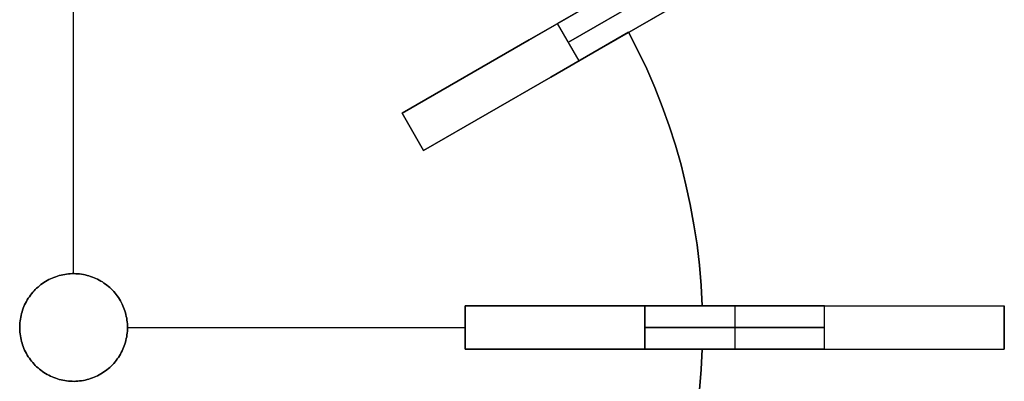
# Model space of a CAD drawing. Header units: millimetres. Extents: x 161 to 3923, y -487 to 1291.
# Tile 24 of 40: x 2432 to 2706, y 279 to 380. Entities that reach past the tile are written whole.
import ezdxf

# ---------------------------------------------------------------- set-up
doc = ezdxf.new("R2010")
doc.units = ezdxf.units.MM
doc.layers.add('Predeterminada', color=7, linetype='Continuous')

msp = doc.modelspace()

# ---------------------------------------------------------------- linework, layer by layer
at = {"layer": 'Predeterminada', "color": 254, "true_color": 0xf3e5b7}
for points in [[(2538.54, 353.62), (2668.45, 428.62)], [(2544.54, 343.23), (2674.45, 418.23)], [(2447.14, 308.92), (2447.14, 402.92)], [(2447.14, 308.92), (2447.14, 402.92)], [(2625.14, 403.62), (2581.84, 378.62)], [(2581.84, 378.62), (2625.14, 403.62)], [(2628.14, 398.42), (2584.84, 373.42)], [(2584.84, 373.42), (2628.14, 398.42)], [(2587.84, 368.23), (2631.14, 393.23)], [(2631.14, 393.23), (2587.84, 368.23)], [(2595.61, 386.57), (2573.94, 374.06)], [(2573.94, 374.06), (2595.61, 386.57)], [(2587.84, 368.23), (2581.84, 378.62)], [(2587.84, 368.23), (2581.84, 378.62)], [(2579.94, 363.67), (2601.61, 376.18)], [(2601.61, 376.18), (2579.94, 363.67)], [(2601.61, 376.18), (2604.2, 371.11), (2606.63, 365.97), (2608.88, 360.75), (2610.97, 355.46), (2612.88, 350.1), (2614.62, 344.69), (2616.18, 339.22), (2617.56, 333.7), (2618.77, 328.14), (2619.79, 322.55), (2620.63, 316.92), (2621.28, 311.27), (2621.75, 305.6), (2622.04, 299.92)], [(2622.04, 299.92), (2621.75, 305.6), (2621.28, 311.27), (2620.63, 316.92), (2619.79, 322.55), (2618.77, 328.14), (2617.56, 333.7), (2616.18, 339.22), (2614.62, 344.69), (2612.88, 350.1), (2610.97, 355.46), (2608.88, 360.75), (2606.63, 365.97), (2604.2, 371.11), (2601.61, 376.18)], [(2601.61, 376.18), (2604.2, 371.11), (2606.63, 365.97), (2608.88, 360.75), (2610.97, 355.46), (2612.88, 350.1), (2614.62, 344.69), (2616.18, 339.22), (2617.56, 333.7), (2618.77, 328.14), (2619.79, 322.55), (2620.63, 316.92), (2621.28, 311.27), (2621.75, 305.6), (2622.04, 299.92)], [(2573.94, 374.06), (2538.54, 353.62)], [(2538.54, 353.62), (2573.94, 374.06)], [(2544.54, 343.23), (2579.94, 363.67)], [(2579.94, 363.67), (2544.54, 343.23)], [(2538.54, 353.62), (2544.54, 343.23)], [(2544.54, 343.23), (2538.54, 353.62)], [(2544.54, 343.23), (2538.54, 353.62)], [(2538.54, 353.62), (2544.54, 343.23)], [(2538.54, 353.62), (2544.54, 343.23)], [(2538.54, 353.62), (2544.54, 343.23)], [(2538.54, 353.62), (2544.54, 343.23)], [(2556.14, 299.92), (2556.14, 287.92)], [(2556.14, 287.92), (2556.14, 299.92)], [(2556.14, 299.92), (2556.14, 287.92)], [(2556.14, 299.92), (2556.14, 287.92)], [(2597.02, 299.92), (2556.14, 299.92)], [(2556.14, 299.92), (2597.02, 299.92)], [(2556.14, 299.92), (2556.14, 287.92)], [(2556.14, 299.92), (2556.14, 287.92)], [(2556.14, 299.92), (2706.14, 299.92)], [(2622.04, 299.92), (2597.02, 299.92)], [(2597.02, 299.92), (2622.04, 299.92)], [(2656.14, 299.92), (2606.14, 299.92)], [(2606.14, 299.92), (2656.14, 299.92)], [(2606.14, 299.92), (2606.14, 287.92)], [(2606.14, 287.92), (2606.14, 299.92)], [(2631.14, 299.92), (2631.14, 287.92)], [(2631.14, 299.92), (2631.14, 287.92)], [(2656.14, 287.92), (2656.14, 299.92)], [(2656.14, 287.92), (2656.14, 299.92)], [(2706.14, 287.92), (2706.14, 299.92)], [(2706.14, 287.92), (2706.14, 299.92)], [(2706.14, 299.92), (2706.14, 287.92)], [(2462.14, 293.92), (2556.14, 293.92)], [(2462.14, 293.92), (2556.14, 293.92)], [(2656.14, 293.92), (2606.14, 293.92)], [(2606.14, 293.92), (2656.14, 293.92)], [(2556.14, 287.92), (2597.02, 287.92)], [(2597.02, 287.92), (2556.14, 287.92)], [(2556.14, 287.92), (2706.14, 287.92)], [(2597.02, 287.92), (2622.04, 287.92)], [(2622.04, 287.92), (2597.02, 287.92)], [(2622.04, 287.92), (2621.75, 282.24), (2621.28, 276.58), (2620.63, 270.93), (2619.79, 265.3), (2618.77, 259.71), (2617.56, 254.15), (2616.18, 248.63), (2614.62, 243.16), (2612.88, 237.75), (2610.97, 232.39), (2608.88, 227.1), (2606.63, 221.88), (2604.2, 216.73), (2601.61, 211.67)], [(2601.61, 211.67), (2604.2, 216.73), (2606.63, 221.88), (2608.88, 227.1), (2610.97, 232.39), (2612.88, 237.75), (2614.62, 243.16), (2616.18, 248.63), (2617.56, 254.15), (2618.77, 259.71), (2619.79, 265.3), (2620.63, 270.93), (2621.28, 276.58), (2621.75, 282.24), (2622.04, 287.92)], [(2622.04, 287.92), (2621.75, 282.24), (2621.28, 276.58), (2620.63, 270.93), (2619.79, 265.3), (2618.77, 259.71), (2617.56, 254.15), (2616.18, 248.63), (2614.62, 243.16), (2612.88, 237.75), (2610.97, 232.39), (2608.88, 227.1), (2606.63, 221.88), (2604.2, 216.73), (2601.61, 211.67)], [(2606.14, 287.92), (2656.14, 287.92)], [(2656.14, 287.92), (2606.14, 287.92)]]:
    msp.add_lwpolyline(points, dxfattribs=at)
at = {"layer": 'Predeterminada', "color": 254, "true_color": 0xf3e5b7, "extrusion": (-0.5, 0.866025, 2.4074e-14)}
msp.add_lwpolyline([(-2375.25, 871.79), (-2375.28, 870.08), (-2375.37, 868.38), (-2375.51, 866.68), (-2375.72, 864.98), (-2375.98, 863.29), (-2376.3, 861.62), (-2376.67, 859.95), (-2377.11, 858.3), (-2377.59, 856.66), (-2378.14, 855.05), (-2378.74, 853.45), (-2379.39, 851.87), (-2380.1, 850.32), (-2380.86, 848.79), (-2381.67, 847.28), (-2382.53, 845.81), (-2383.44, 844.37), (-2384.4, 842.96), (-2385.41, 841.58), (-2386.47, 840.24), (-2387.57, 838.93), (-2388.71, 837.66), (-2389.9, 836.43), (-2391.12, 835.25), (-2392.39, 834.1), (-2393.7, 833), (-2395.04, 831.95), (-2396.42, 830.94), (-2397.83, 829.98), (-2399.27, 829.07), (-2400.75, 828.21), (-2402.25, 827.4), (-2403.78, 826.64), (-2405.33, 825.93), (-2406.91, 825.28), (-2408.51, 824.68), (-2410.13, 824.13), (-2411.76, 823.64), (-2413.41, 823.21), (-2415.08, 822.84), (-2416.76, 822.52), (-2418.44, 822.26), (-2420.14, 822.05), (-2421.84, 821.91), (-2423.54, 821.82), (-2425.25, 821.79)], dxfattribs=at)
at = {"layer": 'Predeterminada', "color": 254, "true_color": 0xf3e5b7, "extrusion": (-0.5, 0.866025, -2.29635e-14)}
msp.add_lwpolyline([(-2425.25, 1271.79), (-2423.54, 1271.76), (-2421.84, 1271.67), (-2420.14, 1271.53), (-2418.44, 1271.32), (-2416.76, 1271.06), (-2415.08, 1270.74), (-2413.41, 1270.37), (-2411.76, 1269.94), (-2410.13, 1269.45), (-2408.51, 1268.9), (-2406.91, 1268.3), (-2405.33, 1267.65), (-2403.78, 1266.94), (-2402.25, 1266.18), (-2400.75, 1265.37), (-2399.27, 1264.51), (-2397.83, 1263.6), (-2396.42, 1262.64), (-2395.04, 1261.63), (-2393.7, 1260.58), (-2392.39, 1259.48), (-2391.12, 1258.33), (-2389.9, 1257.15), (-2388.71, 1255.92), (-2387.57, 1254.65), (-2386.47, 1253.34), (-2385.41, 1252), (-2384.4, 1250.62), (-2383.44, 1249.21), (-2382.53, 1247.77), (-2381.67, 1246.3), (-2380.86, 1244.79), (-2380.1, 1243.26), (-2379.39, 1241.71), (-2378.74, 1240.13), (-2378.14, 1238.53), (-2377.59, 1236.92), (-2377.11, 1235.28), (-2376.67, 1233.63), (-2376.3, 1231.96), (-2375.98, 1230.29), (-2375.72, 1228.6), (-2375.51, 1226.9), (-2375.37, 1225.2), (-2375.28, 1223.5), (-2375.25, 1221.79)], dxfattribs=at)
at = {"layer": 'Predeterminada', "color": 254, "true_color": 0xf3e5b7, "extrusion": (1, 0, 0)}
for points in [[(376.18, 874.79), (376.18, 886.79)], [(353.62, 1221.79), (353.62, 886.79)], [(353.62, 874.79), (353.62, 871.79)], [(348.42, 1221.79), (348.42, 886.79)], [(348.42, 874.79), (348.42, 871.79)], [(343.23, 886.79), (343.23, 1221.79)], [(343.23, 874.79), (343.23, 871.79)], [(308.92, 886.79), (308.92, 874.79)], [(299.92, 874.79), (299.92, 596.79)], [(299.92, 946.79), (299.92, 886.79)], [(299.92, 874.79), (299.92, 886.79)], [(299.92, 546.79), (299.92, 996.79)], [(299.92, 596.79), (299.92, 946.79)], [(293.92, 886.79), (293.92, 874.79)], [(293.92, 874.79), (293.92, 596.79)], [(293.92, 946.79), (293.92, 886.79)], [(293.92, 596.79), (293.92, 946.79)], [(287.92, 874.79), (287.92, 596.79)], [(287.92, 946.79), (287.92, 886.79)], [(287.92, 874.79), (287.92, 886.79)], [(287.92, 546.79), (287.92, 996.79)], [(287.92, 596.79), (287.92, 946.79)]]:
    msp.add_lwpolyline(points, dxfattribs=at)
at = {"layer": 'Predeterminada', "color": 254, "true_color": 0xf3e5b7, "extrusion": (-0.5, 0.866025, 2.32077e-15)}
msp.add_lwpolyline([(-2375.25, 871.79), (-2375.28, 870.08), (-2375.37, 868.38), (-2375.51, 866.68), (-2375.72, 864.98), (-2375.98, 863.29), (-2376.3, 861.62), (-2376.67, 859.95), (-2377.11, 858.3), (-2377.59, 856.66), (-2378.14, 855.05), (-2378.74, 853.45), (-2379.39, 851.87), (-2380.1, 850.32), (-2380.86, 848.79), (-2381.67, 847.28), (-2382.53, 845.81), (-2383.44, 844.37), (-2384.4, 842.96), (-2385.41, 841.58), (-2386.47, 840.24), (-2387.57, 838.93), (-2388.71, 837.66), (-2389.9, 836.43), (-2391.12, 835.25), (-2392.39, 834.1), (-2393.7, 833), (-2395.04, 831.95), (-2396.42, 830.94), (-2397.83, 829.98), (-2399.27, 829.07), (-2400.75, 828.21), (-2402.25, 827.4), (-2403.78, 826.64), (-2405.33, 825.93), (-2406.91, 825.28), (-2408.51, 824.68), (-2410.13, 824.13), (-2411.76, 823.64), (-2413.41, 823.21), (-2415.08, 822.84), (-2416.76, 822.52), (-2418.44, 822.26), (-2420.14, 822.05), (-2421.84, 821.91), (-2423.54, 821.82), (-2425.25, 821.79)], dxfattribs=at)
at = {"layer": 'Predeterminada', "color": 254, "true_color": 0xf3e5b7, "extrusion": (-0.5, 0.866025, -5.47401e-16)}
msp.add_lwpolyline([(-2425.25, 1271.79), (-2423.54, 1271.76), (-2421.84, 1271.67), (-2420.14, 1271.53), (-2418.44, 1271.32), (-2416.76, 1271.06), (-2415.08, 1270.74), (-2413.41, 1270.37), (-2411.76, 1269.94), (-2410.13, 1269.45), (-2408.51, 1268.9), (-2406.91, 1268.3), (-2405.33, 1267.65), (-2403.78, 1266.94), (-2402.25, 1266.18), (-2400.75, 1265.37), (-2399.27, 1264.51), (-2397.83, 1263.6), (-2396.42, 1262.64), (-2395.04, 1261.63), (-2393.7, 1260.58), (-2392.39, 1259.48), (-2391.12, 1258.33), (-2389.9, 1257.15), (-2388.71, 1255.92), (-2387.57, 1254.65), (-2386.47, 1253.34), (-2385.41, 1252), (-2384.4, 1250.62), (-2383.44, 1249.21), (-2382.53, 1247.77), (-2381.67, 1246.3), (-2380.86, 1244.79), (-2380.1, 1243.26), (-2379.39, 1241.71), (-2378.74, 1240.13), (-2378.14, 1238.53), (-2377.59, 1236.92), (-2377.11, 1235.28), (-2376.67, 1233.63), (-2376.3, 1231.96), (-2375.98, 1230.29), (-2375.72, 1228.6), (-2375.51, 1226.9), (-2375.37, 1225.2), (-2375.28, 1223.5), (-2375.25, 1221.79)], dxfattribs=at)
at = {"layer": 'Predeterminada', "color": 254, "true_color": 0xf3e5b7, "extrusion": (-0.5, 0.866025, 1.89789e-14)}
msp.add_lwpolyline([(-2375.25, 871.79), (-2375.28, 870.08), (-2375.37, 868.38), (-2375.51, 866.68), (-2375.72, 864.98), (-2375.98, 863.29), (-2376.3, 861.62), (-2376.67, 859.95), (-2377.11, 858.3), (-2377.59, 856.66), (-2378.14, 855.05), (-2378.74, 853.45), (-2379.39, 851.87), (-2380.1, 850.32), (-2380.86, 848.79), (-2381.67, 847.28), (-2382.53, 845.81), (-2383.44, 844.37), (-2384.4, 842.96), (-2385.41, 841.58), (-2386.47, 840.24), (-2387.57, 838.93), (-2388.71, 837.66), (-2389.9, 836.43), (-2391.12, 835.25), (-2392.39, 834.1), (-2393.7, 833), (-2395.04, 831.95), (-2396.42, 830.94), (-2397.83, 829.98), (-2399.27, 829.07), (-2400.75, 828.21), (-2402.25, 827.4), (-2403.78, 826.64), (-2405.33, 825.93), (-2406.91, 825.28), (-2408.51, 824.68), (-2410.13, 824.13), (-2411.76, 823.64), (-2413.41, 823.21), (-2415.08, 822.84), (-2416.76, 822.52), (-2418.44, 822.26), (-2420.14, 822.05), (-2421.84, 821.91), (-2423.54, 821.82), (-2425.25, 821.79)], dxfattribs=at)
at = {"layer": 'Predeterminada', "color": 254, "true_color": 0xf3e5b7, "extrusion": (-0.5, 0.866025, -1.8776e-14)}
msp.add_lwpolyline([(-2425.25, 1271.79), (-2423.54, 1271.76), (-2421.84, 1271.67), (-2420.14, 1271.53), (-2418.44, 1271.32), (-2416.76, 1271.06), (-2415.08, 1270.74), (-2413.41, 1270.37), (-2411.76, 1269.94), (-2410.13, 1269.45), (-2408.51, 1268.9), (-2406.91, 1268.3), (-2405.33, 1267.65), (-2403.78, 1266.94), (-2402.25, 1266.18), (-2400.75, 1265.37), (-2399.27, 1264.51), (-2397.83, 1263.6), (-2396.42, 1262.64), (-2395.04, 1261.63), (-2393.7, 1260.58), (-2392.39, 1259.48), (-2391.12, 1258.33), (-2389.9, 1257.15), (-2388.71, 1255.92), (-2387.57, 1254.65), (-2386.47, 1253.34), (-2385.41, 1252), (-2384.4, 1250.62), (-2383.44, 1249.21), (-2382.53, 1247.77), (-2381.67, 1246.3), (-2380.86, 1244.79), (-2380.1, 1243.26), (-2379.39, 1241.71), (-2378.74, 1240.13), (-2378.14, 1238.53), (-2377.59, 1236.92), (-2377.11, 1235.28), (-2376.67, 1233.63), (-2376.3, 1231.96), (-2375.98, 1230.29), (-2375.72, 1228.6), (-2375.51, 1226.9), (-2375.37, 1225.2), (-2375.28, 1223.5), (-2375.25, 1221.79)], dxfattribs=at)
at = {"layer": 'Predeterminada', "color": 254, "true_color": 0xf3e5b7}
for points in [[(2462.14, 293.92), (2462.14, 294.44), (2462.11, 294.96), (2462.06, 295.48), (2462, 296), (2461.92, 296.51), (2461.82, 297.02), (2461.7, 297.53), (2461.57, 298.04), (2461.42, 298.53), (2461.25, 299.03), (2461.06, 299.51), (2460.86, 299.99), (2460.64, 300.46), (2460.41, 300.93), (2460.16, 301.39), (2459.89, 301.83), (2459.61, 302.27), (2459.31, 302.7), (2459, 303.11), (2458.67, 303.52), (2458.33, 303.91), (2457.98, 304.3), (2457.61, 304.67), (2457.23, 305.02), (2456.84, 305.37), (2456.44, 305.7), (2456.02, 306.01), (2455.6, 306.31), (2455.16, 306.6), (2454.72, 306.87), (2454.27, 307.13), (2453.8, 307.36), (2453.33, 307.59), (2452.86, 307.79), (2452.37, 307.98), (2451.88, 308.16), (2451.38, 308.31), (2450.88, 308.45), (2450.37, 308.57), (2449.86, 308.67), (2449.35, 308.76), (2448.83, 308.83), (2448.32, 308.88), (2447.8, 308.91), (2447.28, 308.92), (2446.75, 308.92), (2446.23, 308.9), (2445.72, 308.85), (2445.2, 308.8), (2444.68, 308.72), (2444.17, 308.63), (2443.66, 308.51), (2443.16, 308.38), (2442.66, 308.24), (2442.16, 308.07), (2441.68, 307.89), (2441.19, 307.69), (2440.72, 307.48), (2440.25, 307.25), (2439.8, 307), (2439.35, 306.74), (2438.91, 306.46), (2438.48, 306.16), (2438.06, 305.86), (2437.65, 305.53), (2437.25, 305.2), (2436.87, 304.85), (2436.49, 304.48), (2436.13, 304.11), (2435.79, 303.72), (2435.45, 303.32), (2435.13, 302.91), (2434.83, 302.49), (2434.54, 302.05), (2434.26, 301.61), (2434.01, 301.16), (2433.76, 300.7), (2433.53, 300.23), (2433.32, 299.75), (2433.13, 299.27), (2432.95, 298.78), (2432.79, 298.29), (2432.65, 297.78), (2432.53, 297.28), (2432.42, 296.77), (2432.33, 296.26), (2432.26, 295.74), (2432.2, 295.22), (2432.17, 294.7), (2432.15, 294.18), (2432.15, 293.66), (2432.17, 293.14), (2432.2, 292.62), (2432.26, 292.11), (2432.33, 291.59), (2432.42, 291.08), (2432.53, 290.57), (2432.65, 290.06), (2432.79, 289.56), (2432.95, 289.07), (2433.13, 288.58), (2433.32, 288.09), (2433.53, 287.62), (2433.76, 287.15), (2434.01, 286.69), (2434.26, 286.24), (2434.54, 285.79), (2434.83, 285.36), (2435.13, 284.94), (2435.45, 284.53), (2435.79, 284.13), (2436.13, 283.74), (2436.49, 283.36), (2436.87, 283), (2437.25, 282.65), (2437.65, 282.31), (2438.06, 281.99), (2438.48, 281.68), (2438.91, 281.39), (2439.35, 281.11), (2439.8, 280.85), (2440.25, 280.6), (2440.72, 280.37), (2441.19, 280.15), (2441.68, 279.96), (2442.16, 279.77), (2442.66, 279.61), (2443.16, 279.46), (2443.66, 279.33), (2444.17, 279.22), (2444.68, 279.13), (2445.2, 279.05), (2445.72, 278.99), (2446.23, 278.95), (2446.75, 278.93), (2447.28, 278.92), (2447.8, 278.94), (2448.32, 278.97), (2448.83, 279.02), (2449.35, 279.09), (2449.86, 279.17), (2450.37, 279.27), (2450.88, 279.4), (2451.38, 279.53), (2451.88, 279.69), (2452.37, 279.86), (2452.86, 280.05), (2453.33, 280.26), (2453.8, 280.48), (2454.27, 280.72), (2454.72, 280.98), (2455.16, 281.25), (2455.6, 281.53), (2456.02, 281.83), (2456.44, 282.15), (2456.84, 282.48), (2457.23, 282.82), (2457.61, 283.18), (2457.98, 283.55), (2458.33, 283.93), (2458.67, 284.33), (2459, 284.73), (2459.31, 285.15), (2459.61, 285.58), (2459.89, 286.01), (2460.16, 286.46), (2460.41, 286.92), (2460.64, 287.38), (2460.86, 287.85), (2461.06, 288.33), (2461.25, 288.82), (2461.42, 289.31), (2461.57, 289.81), (2461.7, 290.31), (2461.82, 290.82), (2461.92, 291.33), (2462, 291.85), (2462.06, 292.36), (2462.11, 292.88), (2462.14, 293.4)], [(2462.14, 293.92), (2462.14, 293.4), (2462.11, 292.88), (2462.06, 292.36), (2462, 291.85), (2461.92, 291.33), (2461.82, 290.82), (2461.7, 290.31), (2461.57, 289.81), (2461.42, 289.31), (2461.25, 288.82), (2461.06, 288.33), (2460.86, 287.85), (2460.64, 287.38), (2460.41, 286.92), (2460.16, 286.46), (2459.89, 286.01), (2459.61, 285.58), (2459.31, 285.15), (2459, 284.73), (2458.67, 284.33), (2458.33, 283.93), (2457.98, 283.55), (2457.61, 283.18), (2457.23, 282.82), (2456.84, 282.48), (2456.44, 282.15), (2456.02, 281.83), (2455.6, 281.53), (2455.16, 281.25), (2454.72, 280.98), (2454.27, 280.72), (2453.8, 280.48), (2453.33, 280.26), (2452.86, 280.05), (2452.37, 279.86), (2451.88, 279.69), (2451.38, 279.53), (2450.88, 279.4), (2450.37, 279.27), (2449.86, 279.17), (2449.35, 279.09), (2448.83, 279.02), (2448.32, 278.97), (2447.8, 278.94), (2447.28, 278.92), (2446.75, 278.93), (2446.23, 278.95), (2445.72, 278.99), (2445.2, 279.05), (2444.68, 279.13), (2444.17, 279.22), (2443.66, 279.33), (2443.16, 279.46), (2442.66, 279.61), (2442.16, 279.77), (2441.68, 279.96), (2441.19, 280.15), (2440.72, 280.37), (2440.25, 280.6), (2439.8, 280.85), (2439.35, 281.11), (2438.91, 281.39), (2438.48, 281.68), (2438.06, 281.99), (2437.65, 282.31), (2437.25, 282.65), (2436.87, 283), (2436.49, 283.36), (2436.13, 283.74), (2435.79, 284.13), (2435.45, 284.53), (2435.13, 284.94), (2434.83, 285.36), (2434.54, 285.79), (2434.26, 286.24), (2434.01, 286.69), (2433.76, 287.15), (2433.53, 287.62), (2433.32, 288.09), (2433.13, 288.58), (2432.95, 289.07), (2432.79, 289.56), (2432.65, 290.06), (2432.53, 290.57), (2432.42, 291.08), (2432.33, 291.59), (2432.26, 292.11), (2432.2, 292.62), (2432.17, 293.14), (2432.15, 293.66), (2432.15, 294.18), (2432.17, 294.7), (2432.2, 295.22), (2432.26, 295.74), (2432.33, 296.26), (2432.42, 296.77), (2432.53, 297.28), (2432.65, 297.78), (2432.79, 298.29), (2432.95, 298.78), (2433.13, 299.27), (2433.32, 299.75), (2433.53, 300.23), (2433.76, 300.7), (2434.01, 301.16), (2434.26, 301.61), (2434.54, 302.05), (2434.83, 302.49), (2435.13, 302.91), (2435.45, 303.32), (2435.79, 303.72), (2436.13, 304.11), (2436.49, 304.48), (2436.87, 304.85), (2437.25, 305.2), (2437.65, 305.53), (2438.06, 305.86), (2438.48, 306.16), (2438.91, 306.46), (2439.35, 306.74), (2439.8, 307), (2440.25, 307.25), (2440.72, 307.48), (2441.19, 307.69), (2441.68, 307.89), (2442.16, 308.07), (2442.66, 308.24), (2443.16, 308.38), (2443.66, 308.51), (2444.17, 308.63), (2444.68, 308.72), (2445.2, 308.8), (2445.72, 308.85), (2446.23, 308.9), (2446.75, 308.92), (2447.28, 308.92), (2447.8, 308.91), (2448.32, 308.88), (2448.83, 308.83), (2449.35, 308.76), (2449.86, 308.67), (2450.37, 308.57), (2450.88, 308.45), (2451.38, 308.31), (2451.88, 308.16), (2452.37, 307.98), (2452.86, 307.79), (2453.33, 307.59), (2453.8, 307.36), (2454.27, 307.13), (2454.72, 306.87), (2455.16, 306.6), (2455.6, 306.31), (2456.02, 306.01), (2456.44, 305.7), (2456.84, 305.37), (2457.23, 305.02), (2457.61, 304.67), (2457.98, 304.3), (2458.33, 303.91), (2458.67, 303.52), (2459, 303.11), (2459.31, 302.7), (2459.61, 302.27), (2459.89, 301.83), (2460.16, 301.39), (2460.41, 300.93), (2460.64, 300.46), (2460.86, 299.99), (2461.06, 299.51), (2461.25, 299.03), (2461.42, 298.53), (2461.57, 298.04), (2461.7, 297.53), (2461.82, 297.02), (2461.92, 296.51), (2462, 296), (2462.06, 295.48), (2462.11, 294.96), (2462.14, 294.44)], [(2462.14, 293.92), (2462.14, 293.4), (2462.11, 292.88), (2462.06, 292.36), (2462, 291.85), (2461.92, 291.33), (2461.82, 290.82), (2461.7, 290.31), (2461.57, 289.81), (2461.42, 289.31), (2461.25, 288.82), (2461.06, 288.33), (2460.86, 287.85), (2460.64, 287.38), (2460.41, 286.92), (2460.16, 286.46), (2459.89, 286.01), (2459.61, 285.58), (2459.31, 285.15), (2459, 284.73), (2458.67, 284.33), (2458.33, 283.93), (2457.98, 283.55), (2457.61, 283.18), (2457.23, 282.82), (2456.84, 282.48), (2456.44, 282.15), (2456.02, 281.83), (2455.6, 281.53), (2455.16, 281.25), (2454.72, 280.98), (2454.27, 280.72), (2453.8, 280.48), (2453.33, 280.26), (2452.86, 280.05), (2452.37, 279.86), (2451.88, 279.69), (2451.38, 279.53), (2450.88, 279.4), (2450.37, 279.27), (2449.86, 279.17), (2449.35, 279.09), (2448.83, 279.02), (2448.32, 278.97), (2447.8, 278.94), (2447.28, 278.92), (2446.75, 278.93), (2446.23, 278.95), (2445.72, 278.99), (2445.2, 279.05), (2444.68, 279.13), (2444.17, 279.22), (2443.66, 279.33), (2443.16, 279.46), (2442.66, 279.61), (2442.16, 279.77), (2441.68, 279.96), (2441.19, 280.15), (2440.72, 280.37), (2440.25, 280.6), (2439.8, 280.85), (2439.35, 281.11), (2438.91, 281.39), (2438.48, 281.68), (2438.06, 281.99), (2437.65, 282.31), (2437.25, 282.65), (2436.87, 283), (2436.49, 283.36), (2436.13, 283.74), (2435.79, 284.13), (2435.45, 284.53), (2435.13, 284.94), (2434.83, 285.36), (2434.54, 285.79), (2434.26, 286.24), (2434.01, 286.69), (2433.76, 287.15), (2433.53, 287.62), (2433.32, 288.09), (2433.13, 288.58), (2432.95, 289.07), (2432.79, 289.56), (2432.65, 290.06), (2432.53, 290.57), (2432.42, 291.08), (2432.33, 291.59), (2432.26, 292.11), (2432.2, 292.62), (2432.17, 293.14), (2432.15, 293.66), (2432.15, 294.18), (2432.17, 294.7), (2432.2, 295.22), (2432.26, 295.74), (2432.33, 296.26), (2432.42, 296.77), (2432.53, 297.28), (2432.65, 297.78), (2432.79, 298.29), (2432.95, 298.78), (2433.13, 299.27), (2433.32, 299.75), (2433.53, 300.23), (2433.76, 300.7), (2434.01, 301.16), (2434.26, 301.61), (2434.54, 302.05), (2434.83, 302.49), (2435.13, 302.91), (2435.45, 303.32), (2435.79, 303.72), (2436.13, 304.11), (2436.49, 304.48), (2436.87, 304.85), (2437.25, 305.2), (2437.65, 305.53), (2438.06, 305.86), (2438.48, 306.16), (2438.91, 306.46), (2439.35, 306.74), (2439.8, 307), (2440.25, 307.25), (2440.72, 307.48), (2441.19, 307.69), (2441.68, 307.89), (2442.16, 308.07), (2442.66, 308.24), (2443.16, 308.38), (2443.66, 308.51), (2444.17, 308.63), (2444.68, 308.72), (2445.2, 308.8), (2445.72, 308.85), (2446.23, 308.9), (2446.75, 308.92), (2447.28, 308.92), (2447.8, 308.91), (2448.32, 308.88), (2448.83, 308.83), (2449.35, 308.76), (2449.86, 308.67), (2450.37, 308.57), (2450.88, 308.45), (2451.38, 308.31), (2451.88, 308.16), (2452.37, 307.98), (2452.86, 307.79), (2453.33, 307.59), (2453.8, 307.36), (2454.27, 307.13), (2454.72, 306.87), (2455.16, 306.6), (2455.6, 306.31), (2456.02, 306.01), (2456.44, 305.7), (2456.84, 305.37), (2457.23, 305.02), (2457.61, 304.67), (2457.98, 304.3), (2458.33, 303.91), (2458.67, 303.52), (2459, 303.11), (2459.31, 302.7), (2459.61, 302.27), (2459.89, 301.83), (2460.16, 301.39), (2460.41, 300.93), (2460.64, 300.46), (2460.86, 299.99), (2461.06, 299.51), (2461.25, 299.03), (2461.42, 298.53), (2461.57, 298.04), (2461.7, 297.53), (2461.82, 297.02), (2461.92, 296.51), (2462, 296), (2462.06, 295.48), (2462.11, 294.96), (2462.14, 294.44)]]:
    msp.add_lwpolyline(points, close=True, dxfattribs=at)
at = {"layer": 'Predeterminada', "color": 254, "true_color": 0xf3e5b7, "extrusion": (0, 1, 0)}
for points in [[(-2556.14, 596.79), (-2556.17, 595.08), (-2556.26, 593.38), (-2556.41, 591.68), (-2556.61, 589.98), (-2556.87, 588.29), (-2557.19, 586.62), (-2557.57, 584.95), (-2558, 583.3), (-2558.49, 581.66), (-2559.03, 580.05), (-2559.63, 578.45), (-2560.28, 576.87), (-2560.99, 575.32), (-2561.75, 573.79), (-2562.56, 572.28), (-2563.42, 570.81), (-2564.34, 569.37), (-2565.3, 567.96), (-2566.3, 566.58), (-2567.36, 565.24), (-2568.46, 563.93), (-2569.6, 562.66), (-2570.79, 561.43), (-2572.02, 560.25), (-2573.28, 559.1), (-2574.59, 558), (-2575.93, 556.95), (-2577.31, 555.94), (-2578.72, 554.98), (-2580.17, 554.07), (-2581.64, 553.21), (-2583.14, 552.4), (-2584.67, 551.64), (-2586.22, 550.93), (-2587.8, 550.28), (-2589.4, 549.68), (-2591.02, 549.13), (-2592.66, 548.64), (-2594.31, 548.21), (-2595.97, 547.84), (-2597.65, 547.52), (-2599.34, 547.26), (-2601.03, 547.05), (-2602.73, 546.91), (-2604.44, 546.82), (-2606.14, 546.79)], [(-2606.14, 996.79), (-2604.44, 996.76), (-2602.73, 996.67), (-2601.03, 996.53), (-2599.34, 996.32), (-2597.65, 996.06), (-2595.97, 995.74), (-2594.31, 995.37), (-2592.66, 994.94), (-2591.02, 994.45), (-2589.4, 993.9), (-2587.8, 993.3), (-2586.22, 992.65), (-2584.67, 991.94), (-2583.14, 991.18), (-2581.64, 990.37), (-2580.17, 989.51), (-2578.72, 988.6), (-2577.31, 987.64), (-2575.93, 986.63), (-2574.59, 985.58), (-2573.28, 984.48), (-2572.02, 983.33), (-2570.79, 982.15), (-2569.6, 980.92), (-2568.46, 979.65), (-2567.36, 978.34), (-2566.3, 977), (-2565.3, 975.62), (-2564.34, 974.21), (-2563.42, 972.77), (-2562.56, 971.3), (-2561.75, 969.79), (-2560.99, 968.26), (-2560.28, 966.71), (-2559.63, 965.13), (-2559.03, 963.53), (-2558.49, 961.92), (-2558, 960.28), (-2557.57, 958.63), (-2557.19, 956.96), (-2556.87, 955.29), (-2556.61, 953.6), (-2556.41, 951.9), (-2556.26, 950.2), (-2556.17, 948.5), (-2556.14, 946.79)], [(-2706.14, 946.79), (-2706.12, 948.5), (-2706.03, 950.2), (-2705.88, 951.9), (-2705.68, 953.6), (-2705.42, 955.29), (-2705.1, 956.96), (-2704.72, 958.63), (-2704.29, 960.28), (-2703.8, 961.92), (-2703.26, 963.53), (-2702.66, 965.13), (-2702.01, 966.71), (-2701.3, 968.26), (-2700.54, 969.79), (-2699.73, 971.3), (-2698.87, 972.77), (-2697.95, 974.21), (-2696.99, 975.62), (-2695.99, 977), (-2694.93, 978.34), (-2693.83, 979.65), (-2692.69, 980.92), (-2691.5, 982.15), (-2690.27, 983.33), (-2689.01, 984.48), (-2687.7, 985.58), (-2686.36, 986.63), (-2684.98, 987.64), (-2683.57, 988.6), (-2682.12, 989.51), (-2680.65, 990.37), (-2679.15, 991.18), (-2677.62, 991.94), (-2676.06, 992.65), (-2674.49, 993.3), (-2672.89, 993.9), (-2671.27, 994.45), (-2669.63, 994.94), (-2667.98, 995.37), (-2666.32, 995.74), (-2664.64, 996.06), (-2662.95, 996.32), (-2661.26, 996.53), (-2659.56, 996.67), (-2657.85, 996.76), (-2656.14, 996.79)], [(-2656.14, 546.79), (-2657.85, 546.82), (-2659.56, 546.91), (-2661.26, 547.05), (-2662.95, 547.26), (-2664.64, 547.52), (-2666.32, 547.84), (-2667.98, 548.21), (-2669.63, 548.64), (-2671.27, 549.13), (-2672.89, 549.68), (-2674.49, 550.28), (-2676.06, 550.93), (-2677.62, 551.64), (-2679.15, 552.4), (-2680.65, 553.21), (-2682.12, 554.07), (-2683.57, 554.98), (-2684.98, 555.94), (-2686.36, 556.95), (-2687.7, 558), (-2689.01, 559.1), (-2690.27, 560.25), (-2691.5, 561.43), (-2692.69, 562.66), (-2693.83, 563.93), (-2694.93, 565.24), (-2695.99, 566.58), (-2696.99, 567.96), (-2697.95, 569.37), (-2698.87, 570.81), (-2699.73, 572.28), (-2700.54, 573.79), (-2701.3, 575.32), (-2702.01, 576.87), (-2702.66, 578.45), (-2703.26, 580.05), (-2703.8, 581.66), (-2704.29, 583.3), (-2704.72, 584.95), (-2705.1, 586.62), (-2705.42, 588.29), (-2705.68, 589.98), (-2705.88, 591.68), (-2706.03, 593.38), (-2706.12, 595.08), (-2706.14, 596.79)], [(-2556.14, 596.79), (-2556.17, 595.08), (-2556.26, 593.38), (-2556.41, 591.68), (-2556.61, 589.98), (-2556.87, 588.29), (-2557.19, 586.62), (-2557.57, 584.95), (-2558, 583.3), (-2558.49, 581.66), (-2559.03, 580.05), (-2559.63, 578.45), (-2560.28, 576.87), (-2560.99, 575.32), (-2561.75, 573.79), (-2562.56, 572.28), (-2563.42, 570.81), (-2564.34, 569.37), (-2565.3, 567.96), (-2566.3, 566.58), (-2567.36, 565.24), (-2568.46, 563.93), (-2569.6, 562.66), (-2570.79, 561.43), (-2572.02, 560.25), (-2573.28, 559.1), (-2574.59, 558), (-2575.93, 556.95), (-2577.31, 555.94), (-2578.72, 554.98), (-2580.17, 554.07), (-2581.64, 553.21), (-2583.14, 552.4), (-2584.67, 551.64), (-2586.22, 550.93), (-2587.8, 550.28), (-2589.4, 549.68), (-2591.02, 549.13), (-2592.66, 548.64), (-2594.31, 548.21), (-2595.97, 547.84), (-2597.65, 547.52), (-2599.34, 547.26), (-2601.03, 547.05), (-2602.73, 546.91), (-2604.44, 546.82), (-2606.14, 546.79)], [(-2606.14, 996.79), (-2604.44, 996.76), (-2602.73, 996.67), (-2601.03, 996.53), (-2599.34, 996.32), (-2597.65, 996.06), (-2595.97, 995.74), (-2594.31, 995.37), (-2592.66, 994.94), (-2591.02, 994.45), (-2589.4, 993.9), (-2587.8, 993.3), (-2586.22, 992.65), (-2584.67, 991.94), (-2583.14, 991.18), (-2581.64, 990.37), (-2580.17, 989.51), (-2578.72, 988.6), (-2577.31, 987.64), (-2575.93, 986.63), (-2574.59, 985.58), (-2573.28, 984.48), (-2572.02, 983.33), (-2570.79, 982.15), (-2569.6, 980.92), (-2568.46, 979.65), (-2567.36, 978.34), (-2566.3, 977), (-2565.3, 975.62), (-2564.34, 974.21), (-2563.42, 972.77), (-2562.56, 971.3), (-2561.75, 969.79), (-2560.99, 968.26), (-2560.28, 966.71), (-2559.63, 965.13), (-2559.03, 963.53), (-2558.49, 961.92), (-2558, 960.28), (-2557.57, 958.63), (-2557.19, 956.96), (-2556.87, 955.29), (-2556.61, 953.6), (-2556.41, 951.9), (-2556.26, 950.2), (-2556.17, 948.5), (-2556.14, 946.79)], [(-2706.14, 946.79), (-2706.12, 948.5), (-2706.03, 950.2), (-2705.88, 951.9), (-2705.68, 953.6), (-2705.42, 955.29), (-2705.1, 956.96), (-2704.72, 958.63), (-2704.29, 960.28), (-2703.8, 961.92), (-2703.26, 963.53), (-2702.66, 965.13), (-2702.01, 966.71), (-2701.3, 968.26), (-2700.54, 969.79), (-2699.73, 971.3), (-2698.87, 972.77), (-2697.95, 974.21), (-2696.99, 975.62), (-2695.99, 977), (-2694.93, 978.34), (-2693.83, 979.65), (-2692.69, 980.92), (-2691.5, 982.15), (-2690.27, 983.33), (-2689.01, 984.48), (-2687.7, 985.58), (-2686.36, 986.63), (-2684.98, 987.64), (-2683.57, 988.6), (-2682.12, 989.51), (-2680.65, 990.37), (-2679.15, 991.18), (-2677.62, 991.94), (-2676.06, 992.65), (-2674.49, 993.3), (-2672.89, 993.9), (-2671.27, 994.45), (-2669.63, 994.94), (-2667.98, 995.37), (-2666.32, 995.74), (-2664.64, 996.06), (-2662.95, 996.32), (-2661.26, 996.53), (-2659.56, 996.67), (-2657.85, 996.76), (-2656.14, 996.79)], [(-2656.14, 546.79), (-2657.85, 546.82), (-2659.56, 546.91), (-2661.26, 547.05), (-2662.95, 547.26), (-2664.64, 547.52), (-2666.32, 547.84), (-2667.98, 548.21), (-2669.63, 548.64), (-2671.27, 549.13), (-2672.89, 549.68), (-2674.49, 550.28), (-2676.06, 550.93), (-2677.62, 551.64), (-2679.15, 552.4), (-2680.65, 553.21), (-2682.12, 554.07), (-2683.57, 554.98), (-2684.98, 555.94), (-2686.36, 556.95), (-2687.7, 558), (-2689.01, 559.1), (-2690.27, 560.25), (-2691.5, 561.43), (-2692.69, 562.66), (-2693.83, 563.93), (-2694.93, 565.24), (-2695.99, 566.58), (-2696.99, 567.96), (-2697.95, 569.37), (-2698.87, 570.81), (-2699.73, 572.28), (-2700.54, 573.79), (-2701.3, 575.32), (-2702.01, 576.87), (-2702.66, 578.45), (-2703.26, 580.05), (-2703.8, 581.66), (-2704.29, 583.3), (-2704.72, 584.95), (-2705.1, 586.62), (-2705.42, 588.29), (-2705.68, 589.98), (-2705.88, 591.68), (-2706.03, 593.38), (-2706.12, 595.08), (-2706.14, 596.79)], [(-2556.14, 596.79), (-2556.17, 595.08), (-2556.26, 593.38), (-2556.41, 591.68), (-2556.61, 589.98), (-2556.87, 588.29), (-2557.19, 586.62), (-2557.57, 584.95), (-2558, 583.3), (-2558.49, 581.66), (-2559.03, 580.05), (-2559.63, 578.45), (-2560.28, 576.87), (-2560.99, 575.32), (-2561.75, 573.79), (-2562.56, 572.28), (-2563.42, 570.81), (-2564.34, 569.37), (-2565.3, 567.96), (-2566.3, 566.58), (-2567.36, 565.24), (-2568.46, 563.93), (-2569.6, 562.66), (-2570.79, 561.43), (-2572.02, 560.25), (-2573.28, 559.1), (-2574.59, 558), (-2575.93, 556.95), (-2577.31, 555.94), (-2578.72, 554.98), (-2580.17, 554.07), (-2581.64, 553.21), (-2583.14, 552.4), (-2584.67, 551.64), (-2586.22, 550.93), (-2587.8, 550.28), (-2589.4, 549.68), (-2591.02, 549.13), (-2592.66, 548.64), (-2594.31, 548.21), (-2595.97, 547.84), (-2597.65, 547.52), (-2599.34, 547.26), (-2601.03, 547.05), (-2602.73, 546.91), (-2604.44, 546.82), (-2606.14, 546.79)], [(-2606.14, 996.79), (-2604.44, 996.76), (-2602.73, 996.67), (-2601.03, 996.53), (-2599.34, 996.32), (-2597.65, 996.06), (-2595.97, 995.74), (-2594.31, 995.37), (-2592.66, 994.94), (-2591.02, 994.45), (-2589.4, 993.9), (-2587.8, 993.3), (-2586.22, 992.65), (-2584.67, 991.94), (-2583.14, 991.18), (-2581.64, 990.37), (-2580.17, 989.51), (-2578.72, 988.6), (-2577.31, 987.64), (-2575.93, 986.63), (-2574.59, 985.58), (-2573.28, 984.48), (-2572.02, 983.33), (-2570.79, 982.15), (-2569.6, 980.92), (-2568.46, 979.65), (-2567.36, 978.34), (-2566.3, 977), (-2565.3, 975.62), (-2564.34, 974.21), (-2563.42, 972.77), (-2562.56, 971.3), (-2561.75, 969.79), (-2560.99, 968.26), (-2560.28, 966.71), (-2559.63, 965.13), (-2559.03, 963.53), (-2558.49, 961.92), (-2558, 960.28), (-2557.57, 958.63), (-2557.19, 956.96), (-2556.87, 955.29), (-2556.61, 953.6), (-2556.41, 951.9), (-2556.26, 950.2), (-2556.17, 948.5), (-2556.14, 946.79)], [(-2706.14, 946.79), (-2706.12, 948.5), (-2706.03, 950.2), (-2705.88, 951.9), (-2705.68, 953.6), (-2705.42, 955.29), (-2705.1, 956.96), (-2704.72, 958.63), (-2704.29, 960.28), (-2703.8, 961.92), (-2703.26, 963.53), (-2702.66, 965.13), (-2702.01, 966.71), (-2701.3, 968.26), (-2700.54, 969.79), (-2699.73, 971.3), (-2698.87, 972.77), (-2697.95, 974.21), (-2696.99, 975.62), (-2695.99, 977), (-2694.93, 978.34), (-2693.83, 979.65), (-2692.69, 980.92), (-2691.5, 982.15), (-2690.27, 983.33), (-2689.01, 984.48), (-2687.7, 985.58), (-2686.36, 986.63), (-2684.98, 987.64), (-2683.57, 988.6), (-2682.12, 989.51), (-2680.65, 990.37), (-2679.15, 991.18), (-2677.62, 991.94), (-2676.06, 992.65), (-2674.49, 993.3), (-2672.89, 993.9), (-2671.27, 994.45), (-2669.63, 994.94), (-2667.98, 995.37), (-2666.32, 995.74), (-2664.64, 996.06), (-2662.95, 996.32), (-2661.26, 996.53), (-2659.56, 996.67), (-2657.85, 996.76), (-2656.14, 996.79)], [(-2656.14, 546.79), (-2657.85, 546.82), (-2659.56, 546.91), (-2661.26, 547.05), (-2662.95, 547.26), (-2664.64, 547.52), (-2666.32, 547.84), (-2667.98, 548.21), (-2669.63, 548.64), (-2671.27, 549.13), (-2672.89, 549.68), (-2674.49, 550.28), (-2676.06, 550.93), (-2677.62, 551.64), (-2679.15, 552.4), (-2680.65, 553.21), (-2682.12, 554.07), (-2683.57, 554.98), (-2684.98, 555.94), (-2686.36, 556.95), (-2687.7, 558), (-2689.01, 559.1), (-2690.27, 560.25), (-2691.5, 561.43), (-2692.69, 562.66), (-2693.83, 563.93), (-2694.93, 565.24), (-2695.99, 566.58), (-2696.99, 567.96), (-2697.95, 569.37), (-2698.87, 570.81), (-2699.73, 572.28), (-2700.54, 573.79), (-2701.3, 575.32), (-2702.01, 576.87), (-2702.66, 578.45), (-2703.26, 580.05), (-2703.8, 581.66), (-2704.29, 583.3), (-2704.72, 584.95), (-2705.1, 586.62), (-2705.42, 588.29), (-2705.68, 589.98), (-2705.88, 591.68), (-2706.03, 593.38), (-2706.12, 595.08), (-2706.14, 596.79)]]:
    msp.add_lwpolyline(points, dxfattribs=at)

doc.saveas('drawing.dxf')
